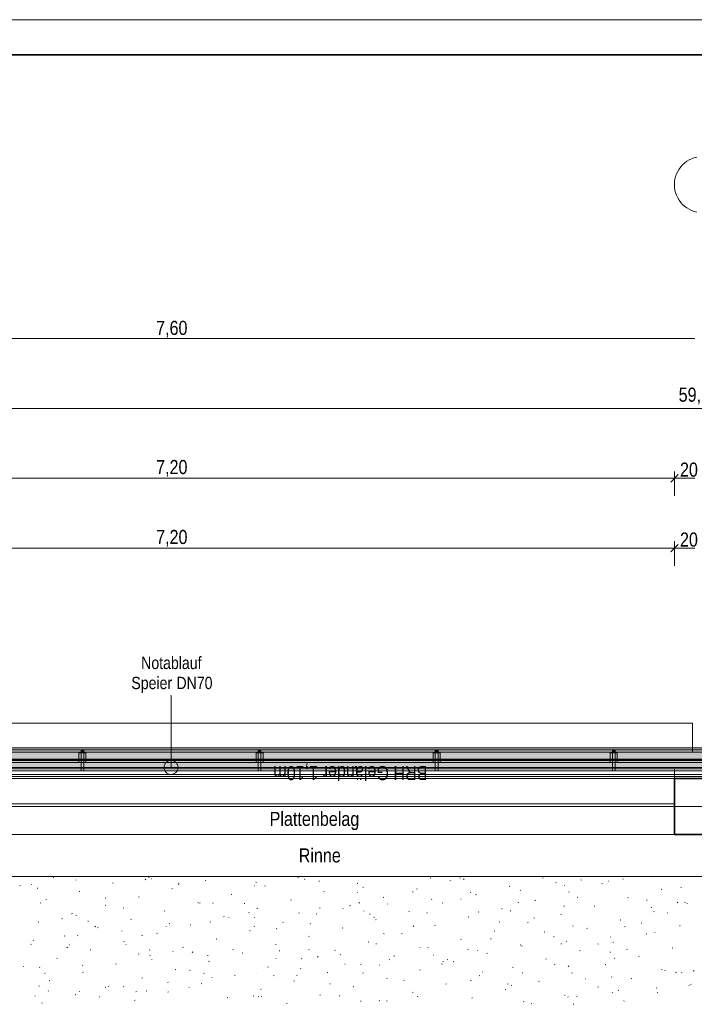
# Model space of a CAD drawing. Extents: x -743 to 300, y 62 to 1112.
# Tile 177 of 179: x -99 to -2, y 972 to 1112. Entities that reach past the tile are written whole.
import ezdxf
from ezdxf.lldxf.tags import DXFTag

# ---------------------------------------------------------------- set-up
doc = ezdxf.new("R2010")
doc.units = 0
doc.layers.get('0').update_dxf_attribs({"lineweight": 13})
for name, color, linetype, lineweight, true_color in [('30 -33 Aussenwände- 3 Aussenstützen', 7, 'Continuous', 50, 0x0000dd), ('30 -33 Aussenwände- 7 Fassade_ Elemente', 7, 'Continuous', 9, 0x00aacc), ('30 -34 Innenwände- 6 Elemente', 7, 'Continuous', 9, 0xff6633), ('30 -35 Decken- 1 Konstruktion-Träger- Stahlbeton', 7, 'Continuous', 13, 0x33aa00), ('30 -36 Dächer- 3 Dachbeläge', 7, 'Continuous', 15, 0x9999ff), ('30 -36 Dächer- 4 Dachbekleidungen', 7, 'Continuous', 9, 0xccccff), ('60- 61 allgemeine Ausstattung- 4 Terrassen', 9, 'Continuous', 9, 0x808080), ('70 -72 Beschriftung- 1 Beschriftung allgemein', 7, 'Continuous', 9, 0xff6633), ('70 -76 Bemaßung- 2 Allgemein', 9, 'Continuous', 5, 0x808080)]:
    doc.layers.add(name, color=color, linetype=linetype, lineweight=lineweight, true_color=true_color)
for name, color, linetype, lineweight in [('40 -41 Abwasser_Wasser_Gas- 2 Wasser-1', 7, 'Continuous', 15), ('70 -71 Achsen- 1 Gebäudeachsen', 7, 'STRICHPUNKT2-A06CPV7LL0', 18), ('iwb_Plankopf Rahmen', 7, 'Continuous', 35), ('Keine-A06CPV7KL0', 7, 'Continuous', 9)]:
    doc.layers.add(name, color=color, linetype=linetype, lineweight=lineweight)
doc.styles.get("Standard").update_dxf_attribs({"font": 'ARIALN.TTF'})
tags = doc.linetypes.add('grob-A06CPV7GL0', pattern=[14, 3, -8, 3]).pattern_tags.tags
tags[8:9] = [DXFTag(74, 4), DXFTag(75, 0), DXFTag(340, '0'), DXFTag(46, 0.0), DXFTag(50, 0.0), DXFTag(44, 0.0), DXFTag(45, 0.0)]
tags[6:7] = [DXFTag(74, 4), DXFTag(75, 0), DXFTag(340, '0'), DXFTag(46, 0.0), DXFTag(50, 0.0), DXFTag(44, 0.0), DXFTag(45, 0.0)]
tags[4:5] = [DXFTag(74, 4), DXFTag(75, 0), DXFTag(340, '0'), DXFTag(46, 0.0), DXFTag(50, 0.0), DXFTag(44, 0.0), DXFTag(45, 0.0)]
tags = doc.linetypes.add('STRICHPUNKT2-A06CPV7LL0', pattern=[12.7, 6.35, -3.175, 0, -3.175]).pattern_tags.tags
tags[10:11] = [DXFTag(74, 4), DXFTag(75, 0), DXFTag(340, '0'), DXFTag(46, 0.0), DXFTag(50, 0.0), DXFTag(44, 0.0), DXFTag(45, 0.0)]
tags[8:9] = [DXFTag(74, 4), DXFTag(75, 0), DXFTag(340, '0'), DXFTag(46, 0.0), DXFTag(50, 0.0), DXFTag(44, 0.0), DXFTag(45, 0.0)]
tags[6:7] = [DXFTag(74, 4), DXFTag(75, 0), DXFTag(340, '0'), DXFTag(46, 0.0), DXFTag(50, 0.0), DXFTag(44, 0.0), DXFTag(45, 0.0)]
tags[4:5] = [DXFTag(74, 4), DXFTag(75, 0), DXFTag(340, '0'), DXFTag(46, 0.0), DXFTag(50, 0.0), DXFTag(44, 0.0), DXFTag(45, 0.0)]

# ---------------------------------------------------------------- blocks, each defined once
blk = doc.blocks.new('Referenz-A06CPV7ML0')
at = {"layer": '30 -33 Aussenwände- 3 Aussenstützen', "color": 0, "linetype": 'Continuous', "lineweight": 35, "ltscale": 0.35}
for p, q in [((3.15, 1003.91), (-4.85, 1003.91)), ((-4.85, 1003.91), (-4.85, 995.91)), ((-4.85, 995.91), (3.15, 995.91))]:
    blk.add_line(p, q, dxfattribs=at)
at = {"layer": '30 -33 Aussenwände- 7 Fassade_ Elemente', "color": 0, "linetype": 'Continuous', "ltscale": 0.13}
for p, q in [((-151.45, 1011.85), (-2.25, 1011.85)), ((-151.45, 1011.85), (-2.25, 1011.85)), ((-2.25, 1011.85), (-2.25, 1008.31)), ((-2.25, 1011.85), (-2.25, 1007.71)), ((-2.25, 1008.31), (-151.45, 1008.31)), ((-601.05, 1007.71), (76.46, 1007.71)), ((-2.25, 1007.71), (-151.45, 1007.71))]:
    blk.add_line(p, q, dxfattribs=at)
at = {"layer": '30 -34 Innenwände- 6 Elemente', "color": 0, "linetype": 'Continuous', "ltscale": 0.13}
for p, q in [((76.46, 1007.71), (-601.05, 1007.71)), ((-601.05, 1005.51), (76.46, 1005.51)), ((76.46, 1004.51), (-601.05, 1004.51)), ((-601.05, 1003.91), (76.46, 1003.91))]:
    blk.add_line(p, q, dxfattribs=at)
at = {"layer": '30 -35 Decken- 1 Konstruktion-Träger- Stahlbeton', "color": 0, "linetype": 'grob-A06CPV7GL0', "lineweight": -2, "ltscale": 0.13}
for p, q in [((-148.85, 1003.91), (-4.85, 1003.91)), ((-148.85, 1000.31), (-4.85, 1000.31))]:
    blk.add_line(p, q, dxfattribs=at)
at = {"layer": '30 -35 Decken- 1 Konstruktion-Träger- Stahlbeton', "color": 0, "lineweight": 35}
blk.add_line((-4.85, 1003.91), (-4.85, 1000.31), dxfattribs=at)
at = {"layer": '30 -36 Dächer- 3 Dachbeläge', "color": 0, "linetype": 'Continuous', "ltscale": 0.15}
for p, q in [((76.46, 1008.31), (-600.45, 1008.31)), ((-600.45, 1005.31), (76.46, 1005.31))]:
    blk.add_line(p, q, dxfattribs=at)
at = {"layer": '30 -36 Dächer- 3 Dachbeläge', "color": 0, "lineweight": 9}
for p, q in [((-89.72, 1007.61), (-89.72, 1008.01)), ((-89.32, 1007.61), (-89.72, 1007.61)), ((-89.32, 1008.01), (-89.32, 1007.61)), ((-64.39, 1007.61), (-64.39, 1008.01)), ((-63.99, 1007.61), (-64.39, 1007.61)), ((-63.99, 1008.01), (-63.99, 1007.61)), ((-39.05, 1007.61), (-39.05, 1008.01)), ((-38.65, 1007.61), (-39.05, 1007.61)), ((-38.65, 1008.01), (-38.65, 1007.61)), ((-13.72, 1007.61), (-13.72, 1008.01)), ((-13.32, 1007.61), (-13.72, 1007.61)), ((-13.32, 1008.01), (-13.32, 1007.61))]:
    blk.add_line(p, q, dxfattribs=at)
at = {"layer": '30 -36 Dächer- 3 Dachbeläge', "color": 0, "lineweight": 0}
for points in [[(-600.45, 1005.31), (-600.45, 1008.31), (76.46, 1006.98)], [(76.46, 1006.98), (-600.45, 1008.31), (76.46, 1008.31)], [(-600.45, 1005.31), (76.46, 1006.98), (76.46, 1005.31)], [(-89.72, 1007.61), (-89.32, 1007.61), (-89.72, 1008.01)], [(-89.72, 1008.01), (-89.32, 1007.61), (-89.32, 1008.01)], [(-64.39, 1007.61), (-63.99, 1007.61), (-64.39, 1008.01)], [(-64.39, 1008.01), (-63.99, 1007.61), (-63.99, 1008.01)], [(-39.05, 1007.61), (-38.65, 1007.61), (-39.05, 1008.01)], [(-39.05, 1008.01), (-38.65, 1007.61), (-38.65, 1008.01)], [(-13.72, 1007.61), (-13.32, 1007.61), (-13.72, 1008.01)], [(-13.72, 1008.01), (-13.32, 1007.61), (-13.32, 1008.01)]]:
    blk.add_solid(points, dxfattribs=at)
at = {"layer": '30 -36 Dächer- 4 Dachbekleidungen', "color": 0, "linetype": 'Continuous', "ltscale": 0.13}
for p, q in [((76.46, 1008.01), (-600.45, 1008.01)), ((-90.02, 1006.21), (-90.02, 1007.61)), ((-90.02, 1007.61), (-89.72, 1007.61)), ((-89.32, 1007.61), (-89.72, 1007.61)), ((-89.72, 1007.61), (-89.72, 1006.21)), ((-89.32, 1006.21), (-89.32, 1007.61)), ((-89.02, 1007.61), (-89.32, 1007.61)), ((-89.02, 1006.21), (-89.02, 1007.61)), ((-64.69, 1006.21), (-64.69, 1007.61)), ((-64.69, 1007.61), (-64.39, 1007.61)), ((-63.99, 1007.61), (-64.39, 1007.61)), ((-64.39, 1007.61), (-64.39, 1006.21)), ((-63.99, 1006.21), (-63.99, 1007.61)), ((-63.69, 1007.61), (-63.99, 1007.61)), ((-63.69, 1006.21), (-63.69, 1007.61)), ((-39.35, 1006.21), (-39.35, 1007.61)), ((-39.35, 1007.61), (-39.05, 1007.61)), ((-38.65, 1007.61), (-39.05, 1007.61)), ((-39.05, 1007.61), (-39.05, 1006.21)), ((-38.65, 1006.21), (-38.65, 1007.61)), ((-38.35, 1007.61), (-38.65, 1007.61)), ((-38.35, 1006.21), (-38.35, 1007.61)), ((-14.02, 1006.21), (-14.02, 1007.61)), ((-14.02, 1007.61), (-13.72, 1007.61)), ((-13.32, 1007.61), (-13.72, 1007.61)), ((-13.72, 1007.61), (-13.72, 1006.21)), ((-13.32, 1006.21), (-13.32, 1007.61)), ((-13.02, 1007.61), (-13.32, 1007.61)), ((-13.02, 1006.21), (-13.02, 1007.61)), ((-600.45, 1006.21), (76.46, 1006.21)), ((-89.72, 1005.01), (-89.72, 1006.21)), ((-89.32, 1006.21), (-89.32, 1005.01)), ((-64.39, 1005.01), (-64.39, 1006.21)), ((-63.99, 1006.21), (-63.99, 1005.01)), ((-39.05, 1005.01), (-39.05, 1006.21)), ((-38.65, 1006.21), (-38.65, 1005.01)), ((-13.72, 1005.01), (-13.72, 1006.21)), ((-13.32, 1006.21), (-13.32, 1005.01)), ((76.46, 1005.01), (-600.45, 1005.01)), ((-600.45, 1004.21), (76.46, 1004.21)), ((-89.32, 1005.01), (-89.72, 1005.01)), ((-63.99, 1005.01), (-64.39, 1005.01)), ((-38.65, 1005.01), (-39.05, 1005.01)), ((-13.32, 1005.01), (-13.72, 1005.01))]:
    blk.add_line(p, q, dxfattribs=at)
at = {"layer": '40 -41 Abwasser_Wasser_Gas- 2 Wasser-1', "color": 0, "linetype": 'Continuous', "ltscale": 0.15}
for p, q in [((-77.85, 1005.54), (-77.84, 1005.64)), ((-77.85, 1005.45), (-77.85, 1005.54)), ((-77.84, 1005.35), (-77.85, 1005.45)), ((-77.84, 1005.64), (-77.83, 1005.74)), ((-77.82, 1005.25), (-77.84, 1005.35)), ((-77.83, 1005.74), (-77.8, 1005.83)), ((-77.8, 1005.83), (-77.76, 1005.92)), ((-77.76, 1005.92), (-77.72, 1006.01)), ((-77.72, 1006.01), (-77.66, 1006.09)), ((-77.66, 1006.09), (-77.6, 1006.17)), ((-77.6, 1006.17), (-77.54, 1006.24)), ((-77.54, 1006.24), (-77.46, 1006.31)), ((-77.46, 1006.31), (-77.38, 1006.36)), ((-77.38, 1006.36), (-77.29, 1006.41)), ((-77.29, 1006.41), (-77.2, 1006.45)), ((-77.2, 1006.45), (-77.11, 1006.48)), ((-77.11, 1006.48), (-77.01, 1006.5)), ((-77.01, 1006.5), (-76.92, 1006.51)), ((-76.92, 1006.51), (-76.82, 1006.51)), ((-76.82, 1006.51), (-76.72, 1006.5)), ((-76.72, 1006.5), (-76.62, 1006.49)), ((-76.62, 1006.49), (-76.53, 1006.46)), ((-76.53, 1006.46), (-76.44, 1006.42)), ((-76.44, 1006.42), (-76.35, 1006.38)), ((-76.35, 1006.38), (-76.27, 1006.32)), ((-76.27, 1006.32), (-76.19, 1006.26)), ((-76.19, 1006.26), (-76.12, 1006.2)), ((-76.12, 1006.2), (-76.06, 1006.12)), ((-76.06, 1006.12), (-76, 1006.04)), ((-76, 1006.04), (-75.96, 1005.95)), ((-75.96, 1005.95), (-75.92, 1005.86)), ((-75.92, 1005.86), (-75.89, 1005.77)), ((-75.88, 1005.29), (-75.9, 1005.19)), ((-75.89, 1005.77), (-75.87, 1005.67)), ((-75.86, 1005.38), (-75.88, 1005.29)), ((-75.87, 1005.67), (-75.85, 1005.58)), ((-75.85, 1005.48), (-75.86, 1005.38)), ((-75.85, 1005.58), (-75.85, 1005.48)), ((-77.79, 1005.16), (-77.82, 1005.25)), ((-77.75, 1005.07), (-77.79, 1005.16)), ((-77.7, 1004.98), (-77.75, 1005.07)), ((-77.65, 1004.9), (-77.7, 1004.98)), ((-77.58, 1004.83), (-77.65, 1004.9)), ((-77.51, 1004.76), (-77.58, 1004.83)), ((-77.43, 1004.7), (-77.51, 1004.76)), ((-77.35, 1004.65), (-77.43, 1004.7)), ((-77.26, 1004.6), (-77.35, 1004.65)), ((-77.17, 1004.57), (-77.26, 1004.6)), ((-77.08, 1004.54), (-77.17, 1004.57)), ((-76.98, 1004.52), (-77.08, 1004.54)), ((-76.88, 1004.51), (-76.98, 1004.52)), ((-76.79, 1004.51), (-76.88, 1004.51)), ((-76.69, 1004.53), (-76.79, 1004.51)), ((-76.59, 1004.55), (-76.69, 1004.53)), ((-76.5, 1004.58), (-76.59, 1004.55)), ((-76.41, 1004.62), (-76.5, 1004.58)), ((-76.32, 1004.66), (-76.41, 1004.62)), ((-76.24, 1004.72), (-76.32, 1004.66)), ((-76.17, 1004.78), (-76.24, 1004.72)), ((-76.1, 1004.85), (-76.17, 1004.78)), ((-76.04, 1004.93), (-76.1, 1004.85)), ((-75.99, 1005.01), (-76.04, 1004.93)), ((-75.94, 1005.1), (-75.99, 1005.01)), ((-75.9, 1005.19), (-75.94, 1005.1))]:
    blk.add_line(p, q, dxfattribs=at)
at = {"layer": '40 -41 Abwasser_Wasser_Gas- 2 Wasser-1', "color": 0, "linetype": 'Continuous', "lineweight": 9, "ltscale": 0.13}
for p, q in [((-596.91, 995.91), (76.46, 995.91)), ((76.46, 989.91), (-596.91, 989.91))]:
    blk.add_line(p, q, dxfattribs=at)
at = {"layer": '60- 61 allgemeine Ausstattung- 4 Terrassen', "color": 0, "linetype": 'grob-A06CPV7GL0', "lineweight": 50, "ltscale": 0.5}
blk.add_line((-601.05, 1006.61), (76.46, 1006.61), dxfattribs=at)
at = {"layer": '60- 61 allgemeine Ausstattung- 4 Terrassen', "color": 0}
for p, q in [((-148.85, 1005.31), (-4.85, 1005.31)), ((-4.85, 1005.31), (-4.85, 995.91)), ((-4.85, 995.91), (-148.85, 995.91)), ((-93.7, 989.79), (-93.61, 989.81)), ((-80.06, 989.83), (-79.96, 989.79)), ((-12.5, 989.91), (-12.44, 989.89)), ((-7.89, 989.88), (-7.92, 989.91)), ((-98.48, 988.6), (-98.38, 988.62)), ((-96.78, 988.75), (-96.82, 988.79)), ((-90.45, 989.4), (-90.48, 989.43)), ((-85.22, 988.97), (-85.13, 989)), ((-80.47, 989.51), (-80.54, 989.44)), ((-79.69, 989.58), (-79.65, 989.57)), ((-75.8, 988.71), (-75.81, 988.8)), ((-75.8, 988.94), (-75.7, 988.91)), ((-71.97, 989.35), (-71.87, 989.38)), ((-64.93, 988.6), (-64.88, 988.6)), ((-64.73, 989.11), (-64.63, 989.07)), ((-63.49, 988.54), (-63.39, 988.57)), ((-58.71, 989.73), (-58.62, 989.76)), ((-57.7, 989.54), (-57.77, 989.47)), ((-55.65, 989.2), (-55.66, 989.29)), ((-50.23, 988.92), (-50.13, 988.95)), ((-49.4, 988.39), (-49.31, 988.36)), ((-39.69, 989.74), (-39.77, 989.69)), ((-36.97, 989.3), (-36.88, 989.32)), ((-35.51, 989.69), (-35.52, 989.78)), ((-34.93, 989.56), (-35, 989.49)), ((-28.49, 988.49), (-28.4, 988.51)), ((-23.72, 989.68), (-23.62, 989.7)), ((-21.76, 989.07), (-21.84, 989.02)), ((-20.55, 988.58), (-20.59, 988.61)), ((-18.25, 989.42), (-18.16, 989.39)), ((-15.24, 988.87), (-15.14, 988.89)), ((-14.22, 989.23), (-14.26, 989.26)), ((-12.16, 989.58), (-12.23, 989.52)), ((-3.83, 988.41), (-3.91, 988.35)), ((-95.94, 988.22), (-95.95, 988.31)), ((-90, 987.78), (-89.9, 987.81)), ((-81.52, 986.97), (-81.42, 987)), ((-76.74, 988.16), (-76.65, 988.19)), ((-68.26, 987.35), (-68.17, 987.38)), ((-55.01, 987.73), (-54.91, 987.75)), ((-50.16, 987.63), (-50.12, 987.62)), ((-42.32, 987.74), (-42.22, 987.71)), ((-41.75, 988.11), (-41.65, 988.13)), ((-34.07, 987.67), (-33.98, 987.64)), ((-33.27, 987.3), (-33.17, 987.32)), ((-33.22, 987.28), (-33.25, 987.32)), ((-26.88, 987.93), (-26.92, 987.96)), ((-20.01, 987.68), (-19.92, 987.7)), ((-6.76, 988.06), (-6.66, 988.08)), ((-95.46, 986.14), (-95.53, 986.08)), ((-94.77, 986.59), (-94.68, 986.62)), ((-86.29, 985.78), (-86.2, 985.81)), ((-86.26, 986.86), (-86.17, 986.82)), ((-73.04, 986.16), (-72.94, 986.18)), ((-72.68, 986.17), (-72.76, 986.1)), ((-70.93, 986.14), (-70.84, 986.11)), ((-66.39, 986.06), (-66.29, 986.03)), ((-59.78, 986.54), (-59.69, 986.56)), ((-51.3, 985.73), (-51.2, 985.75)), ((-49.91, 986.19), (-49.98, 986.12)), ((-46.52, 986.92), (-46.43, 986.94)), ((-45.88, 985.98), (-45.91, 986.02)), ((-39.55, 986.63), (-39.58, 986.67)), ((-38.04, 986.11), (-37.95, 986.13)), ((-35.4, 986.65), (-35.36, 986.65)), ((-27.14, 986.22), (-27.21, 986.15)), ((-24.79, 986.49), (-24.69, 986.51)), ((-20.64, 985.68), (-20.59, 985.68)), ((-18.74, 986.96), (-18.65, 986.92)), ((-16.31, 985.68), (-16.21, 985.7)), ((-11.53, 986.87), (-11.44, 986.89)), ((-8.84, 986.54), (-8.75, 986.51)), ((-4.37, 986.24), (-4.44, 986.17)), ((-3.41, 986.24), (-3.32, 986.2)), ((-3.05, 986.05), (-2.95, 986.08)), ((-91.07, 984.59), (-90.97, 984.62)), ((-90.45, 984.38), (-90.36, 984.35)), ((-83.61, 985.43), (-83.7, 985.38)), ((-77.81, 984.97), (-77.72, 984.99)), ((-69.33, 984.16), (-69.24, 984.18)), ((-65.68, 984.77), (-65.76, 984.71)), ((-64.56, 985.35), (-64.46, 985.37)), ((-58.54, 984.68), (-58.57, 984.72)), ((-56.07, 984.54), (-55.98, 984.56)), ((-55.6, 985.42), (-55.51, 985.39)), ((-52.21, 985.33), (-52.24, 985.37)), ((-49.27, 985), (-49.25, 984.96)), ((-48.42, 984.47), (-48.43, 984.56)), ((-42.82, 984.92), (-42.72, 984.94)), ((-40.27, 984.71), (-40.18, 984.67)), ((-32.91, 984.86), (-32.81, 984.83)), ((-29.56, 985.3), (-29.47, 985.32)), ((-28.28, 984.96), (-28.29, 985.05)), ((-21.08, 984.48), (-20.99, 984.51)), ((-8.14, 985.45), (-8.15, 985.54)), ((-7.83, 984.86), (-7.73, 984.89)), ((-5.87, 984.71), (-5.83, 984.7)), ((-95.84, 983.4), (-95.75, 983.42)), ((-92.46, 983.89), (-92.37, 983.85)), ((-88.71, 983.49), (-88.72, 983.58)), ((-87.67, 982.8), (-87.74, 982.73)), ((-82.59, 983.78), (-82.49, 983.8)), ((-77.53, 982.73), (-77.57, 982.77)), ((-77.13, 983.17), (-77.04, 983.14)), ((-74.11, 982.97), (-74.01, 982.99)), ((-71.2, 983.38), (-71.24, 983.42)), ((-68.57, 983.98), (-68.58, 984.07)), ((-64.9, 982.82), (-64.97, 982.76)), ((-64.87, 984.03), (-64.9, 984.07)), ((-60.85, 983.35), (-60.75, 983.37)), ((-56.97, 983.18), (-56.88, 983.15)), ((-47.75, 984.1), (-47.83, 984.04)), ((-47.59, 983.73), (-47.5, 983.75)), ((-42.13, 982.85), (-42.2, 982.78)), ((-39.11, 982.92), (-39.02, 982.94)), ((-34.34, 984.11), (-34.24, 984.13)), ((-29.82, 983.43), (-29.9, 983.37)), ((-25.86, 983.29), (-25.76, 983.32)), ((-24.94, 983.99), (-24.85, 983.95)), ((-19.35, 982.87), (-19.43, 982.8)), ((-12.6, 983.67), (-12.5, 983.7)), ((-11.89, 982.76), (-11.97, 982.7)), ((-9.61, 983.27), (-9.52, 983.23)), ((-4.12, 982.86), (-4.02, 982.89)), ((-92.14, 981.4), (-92.04, 981.42)), ((-90.2, 981.43), (-90.23, 981.47)), ((-87.36, 982.59), (-87.27, 982.61)), ((-83.87, 982.08), (-83.9, 982.12)), ((-81.04, 981.5), (-80.95, 981.48)), ((-78.88, 981.78), (-78.79, 981.8)), ((-65.62, 982.16), (-65.53, 982.18)), ((-61.8, 982.46), (-61.71, 982.42)), ((-57.14, 981.35), (-57.05, 981.37)), ((-52.37, 982.54), (-52.27, 982.56)), ((-46.47, 981.74), (-46.38, 981.7)), ((-43.89, 981.72), (-43.79, 981.75)), ((-30.63, 982.1), (-30.54, 982.13)), ((-23.49, 981.98), (-23.4, 981.95)), ((-17.38, 982.48), (-17.28, 982.51)), ((-8.89, 981.67), (-8.8, 981.7)), ((-7.64, 981.91), (-7.67, 981.95)), ((-96.91, 980.21), (-96.82, 980.23)), ((-96.53, 980.78), (-96.56, 980.82)), ((-91.37, 980.16), (-91.33, 980.16)), ((-83.66, 980.59), (-83.56, 980.61)), ((-83.34, 980.2), (-83.25, 980.17)), ((-70.4, 980.97), (-70.3, 980.99)), ((-61.92, 980.15), (-61.82, 980.18)), ((-48.66, 980.53), (-48.57, 980.56)), ((-47.56, 980.3), (-47.47, 980.28)), ((-35.41, 980.91), (-35.31, 980.94)), ((-31.14, 981.02), (-31.05, 980.98)), ((-26.93, 980.1), (-26.83, 980.13)), ((-26.63, 979.96), (-26.66, 980)), ((-22.15, 981.29), (-22.05, 981.32)), ((-21.05, 980.23), (-21.06, 980.32)), ((-20.3, 980.61), (-20.33, 980.65)), ((-15.82, 980.3), (-15.72, 980.26)), ((-13.97, 981.26), (-14, 981.3)), ((-13.67, 980.48), (-13.57, 980.5)), ((-91.68, 979.79), (-91.76, 979.73)), ((-88.43, 979.4), (-88.34, 979.42)), ((-81.48, 978.76), (-81.49, 978.84)), ((-79.88, 979.45), (-79.95, 979.39)), ((-79.95, 978.59), (-79.85, 978.61)), ((-76.61, 979.19), (-76.56, 979.18)), ((-75.17, 979.78), (-75.08, 979.8)), ((-73.75, 979.12), (-73.83, 979.06)), ((-71.63, 978.63), (-71.53, 978.6)), ((-68.01, 979.49), (-67.92, 979.45)), ((-66.69, 978.96), (-66.6, 978.99)), ((-61.34, 979.25), (-61.35, 979.33)), ((-57.11, 979.48), (-57.18, 979.41)), ((-53.44, 979.34), (-53.34, 979.37)), ((-52.68, 978.77), (-52.59, 978.73)), ((-44.96, 978.53), (-44.86, 978.56)), ((-41.2, 979.74), (-41.2, 979.82)), ((-40.18, 979.72), (-40.09, 979.75)), ((-39.29, 978.67), (-39.33, 978.7)), ((-34.34, 979.5), (-34.41, 979.44)), ((-32.96, 979.31), (-32.99, 979.35)), ((-31.7, 978.91), (-31.6, 978.94)), ((-18.44, 979.29), (-18.35, 979.31)), ((-14.08, 979.1), (-13.99, 979.08)), ((-11.57, 979.53), (-11.64, 979.46)), ((-5.19, 979.67), (-5.09, 979.69)), ((-93.21, 978.21), (-93.11, 978.23)), ((-89.54, 977.24), (-89.45, 977.2)), ((-84.73, 977.39), (-84.63, 977.42)), ((-79.61, 978.06), (-79.59, 978.02)), ((-71.47, 977.77), (-71.37, 977.8)), ((-61.84, 978.21), (-61.8, 978.21)), ((-58.21, 978.15), (-58.12, 978.18)), ((-55.81, 978.45), (-55.89, 978.4)), ((-51.95, 977.37), (-51.99, 977.4)), ((-49.73, 977.34), (-49.64, 977.37)), ((-47.08, 977.24), (-47.04, 977.24)), ((-45.62, 978.02), (-45.66, 978.05)), ((-38.15, 977.43), (-38.05, 977.4)), ((-37.88, 977.78), (-37.96, 977.73)), ((-37.35, 978.05), (-37.26, 978.01)), ((-36.48, 977.72), (-36.38, 977.74)), ((-23.22, 978.1), (-23.12, 978.12)), ((-22.02, 977.33), (-21.93, 977.29)), ((-14.74, 977.29), (-14.64, 977.31)), ((-13.4, 978.25), (-13.38, 978.21)), ((-9.96, 978.48), (-9.87, 978.5)), ((-97.98, 977.02), (-97.89, 977.04)), ((-95.69, 976.95), (-95.6, 976.92)), ((-94.87, 976.09), (-94.94, 976.02)), ((-89.5, 976.2), (-89.4, 976.23)), ((-76.24, 976.58), (-76.15, 976.61)), ((-74.21, 976.52), (-74.12, 976.48)), ((-72.1, 976.11), (-72.17, 976.04)), ((-67.76, 975.77), (-67.67, 975.8)), ((-64.62, 976.07), (-64.65, 976.1)), ((-62.99, 976.96), (-62.89, 976.99)), ((-62.21, 975.75), (-62.12, 975.72)), ((-58.88, 975.8), (-58.79, 975.76)), ((-58.29, 976.72), (-58.32, 976.75)), ((-54.51, 976.15), (-54.41, 976.17)), ((-49.32, 976.13), (-49.4, 976.07)), ((-41.25, 976.53), (-41.16, 976.55)), ((-32.77, 975.72), (-32.67, 975.74)), ((-32.32, 976.26), (-32.27, 976.26)), ((-27.99, 976.91), (-27.9, 976.93)), ((-26.55, 976.16), (-26.62, 976.09)), ((-19.95, 977.12), (-20.03, 977.06)), ((-19.51, 976.1), (-19.42, 976.12)), ((-6.69, 976.61), (-6.6, 976.58)), ((-6.26, 976.48), (-6.16, 976.5)), ((-4.67, 976.23), (-4.57, 976.2)), ((-3.78, 976.18), (-3.85, 976.12)), ((-2.02, 976.45), (-2.1, 976.39)), ((-94.28, 975.01), (-94.18, 975.04)), ((-81.02, 975.39), (-80.92, 975.42)), ((-77.28, 974.77), (-77.31, 974.81)), ((-72.54, 974.58), (-72.44, 974.61)), ((-70.95, 975.42), (-70.98, 975.46)), ((-59.28, 974.96), (-59.19, 974.98)), ((-54.11, 974.52), (-54.12, 974.6)), ((-46.03, 975.34), (-45.93, 975.36)), ((-43.55, 975.08), (-43.46, 975.04)), ((-37.54, 974.53), (-37.45, 974.55)), ((-33.97, 975.01), (-33.98, 975.09)), ((-28.74, 974.55), (-28.64, 974.52)), ((-28.22, 974.36), (-28.13, 974.33)), ((-24.29, 974.91), (-24.19, 974.93)), ((-17.55, 975.29), (-17.51, 975.29)), ((-13.82, 975.5), (-13.83, 975.58)), ((-11.03, 975.29), (-10.94, 975.31)), ((-2.79, 974.32), (-2.74, 974.31)), ((-2.55, 974.47), (-2.46, 974.5)), ((-95.74, 974.27), (-95.65, 974.23)), ((-94.4, 973.53), (-94.41, 973.62)), ((-90.57, 973.01), (-90.47, 973.04)), ((-89.94, 973.47), (-89.97, 973.51)), ((-86.28, 974.07), (-86.19, 974.04)), ((-85.79, 974.2), (-85.7, 974.23)), ((-83.61, 974.12), (-83.64, 974.16)), ((-81.81, 973.47), (-81.89, 973.42)), ((-80.42, 973.55), (-80.32, 973.51)), ((-77.31, 973.39), (-77.22, 973.41)), ((-74.25, 974.03), (-74.26, 974.11)), ((-64.06, 973.77), (-63.96, 973.79)), ((-55.58, 972.96), (-55.48, 972.98)), ((-50.8, 974.15), (-50.71, 974.17)), ((-42.32, 973.34), (-42.22, 973.36)), ((-29.06, 973.72), (-28.97, 973.74)), ((-20.58, 972.91), (-20.49, 972.93)), ((-15.81, 974.1), (-15.71, 974.12)), ((-13.71, 973.3), (-13.75, 973.34)), ((-12.89, 973.64), (-12.8, 973.61)), ((-7.38, 973.95), (-7.41, 973.98)), ((-7.33, 973.28), (-7.23, 973.31)), ((-96.27, 972.82), (-96.31, 972.86)), ((-95.34, 971.82), (-95.25, 971.84)), ((-87.08, 972.74), (-87.15, 972.67)), ((-82.09, 972.2), (-81.99, 972.22)), ((-68.83, 972.58), (-68.74, 972.6)), ((-65.09, 972.83), (-64.99, 972.79)), ((-64.31, 972.77), (-64.38, 972.7)), ((-63.88, 972.81), (-63.96, 972.75)), ((-60.35, 971.77), (-60.26, 971.79)), ((-52.8, 972.87), (-52.71, 972.84)), ((-49.76, 972.11), (-49.66, 972.08)), ((-47.09, 972.15), (-47, 972.17)), ((-45.94, 972.14), (-46.03, 972.08)), ((-41.54, 972.79), (-41.61, 972.72)), ((-33.84, 972.53), (-33.74, 972.55)), ((-26.37, 972), (-26.41, 972.04)), ((-25.36, 971.71), (-25.26, 971.74)), ((-20.04, 972.65), (-20.08, 972.69)), ((-19.32, 971.67), (-19.23, 971.64)), ((-18.77, 972.81), (-18.84, 972.75)), ((-12.1, 972.09), (-12.01, 972.12))]:
    blk.add_line(p, q, dxfattribs=at)
at = {"layer": '70 -71 Achsen- 1 Gebäudeachsen', "color": 0, "linetype": 'STRICHPUNKT2-A06CPV7LL0', "ltscale": 0.18}
blk.add_line((-682.49, 999.91), (76.46, 999.91), dxfattribs=at)
at = {"layer": '70 -72 Beschriftung- 1 Beschriftung allgemein', "color": 0, "linetype": 'Continuous', "lineweight": 5, "ltscale": 0.13}
for p, q in [((-76.87, 1015.74), (-76.85, 1015.8)), ((-76.84, 1015.74), (-76.87, 1015.74)), ((-76.85, 1015.8), (-76.84, 1015.74))]:
    blk.add_line(p, q, dxfattribs=at)
at = {"layer": '70 -72 Beschriftung- 1 Beschriftung allgemein', "color": 0, "linetype": 'Continuous', "ltscale": 0.13}
blk.add_line((-76.85, 1005.51), (-76.85, 1015.8), dxfattribs=at)
at = {"layer": '70 -72 Beschriftung- 1 Beschriftung allgemein', "color": 0, "lineweight": 0}
for points in [[(-76.85, 1015.74), (-76.87, 1015.74), (-76.85, 1015.8)], [(-76.85, 1015.74), (-76.85, 1015.8), (-76.84, 1015.74)]]:
    blk.add_solid(points, dxfattribs=at)
at = {"layer": '70 -76 Bemaßung- 2 Allgemein', "color": 0, "linetype": 'Continuous', "ltscale": 0.13}
for p, q in [((-1.91, 1066.85), (-151.79, 1066.85)), ((76.46, 1056.85), (-595.85, 1056.85)), ((-4.85, 1044.35), (-4.85, 1047.85)), ((-4.85, 1044.35), (-4.85, 1047.85)), ((-5.91, 1046.85), (-147.79, 1046.85)), ((-3.85, 1046.85), (-5.91, 1046.85)), ((-5.85, 1046.85), (-3.79, 1046.85)), ((-1.91, 1046.85), (-3.79, 1046.85)), ((-4.85, 1034.35), (-4.85, 1037.85)), ((-4.85, 1034.35), (-4.85, 1037.85)), ((-5.91, 1036.85), (-147.79, 1036.85)), ((-3.85, 1036.85), (-5.91, 1036.85)), ((-5.85, 1036.85), (-3.79, 1036.85)), ((-1.91, 1036.85), (-3.79, 1036.85))]:
    blk.add_line(p, q, dxfattribs=at)
at = {"layer": '70 -76 Bemaßung- 2 Allgemein', "color": 0, "linetype": 'Continuous', "lineweight": 20, "ltscale": 0.2}
for p, q in [((-4.32, 1047.38), (-5.38, 1046.32)), ((-5.38, 1046.32), (-4.32, 1047.38)), ((-4.32, 1037.38), (-5.38, 1036.32)), ((-5.38, 1036.32), (-4.32, 1037.38))]:
    blk.add_line(p, q, dxfattribs=at)
at = {"layer": 'Keine-A06CPV7KL0', "color": 0, "linetype": 'Continuous', "ltscale": 0.13}
for p, q in [((-2.38, 1092.55), (-2.01, 1092.68)), ((-2.01, 1092.68), (-1.63, 1092.78)), ((-4.18, 1091.07), (-3.94, 1091.39)), ((-3.94, 1091.39), (-3.68, 1091.68)), ((-3.68, 1091.68), (-3.39, 1091.94)), ((-3.39, 1091.94), (-3.07, 1092.18)), ((-3.07, 1092.18), (-2.74, 1092.38)), ((-2.74, 1092.38), (-2.38, 1092.55)), ((-4.78, 1089.63), (-4.68, 1090.01)), ((-4.68, 1090.01), (-4.55, 1090.38)), ((-4.55, 1090.38), (-4.38, 1090.74)), ((-4.38, 1090.74), (-4.18, 1091.07)), ((-4.85, 1088.85), (-4.83, 1089.24)), ((-4.83, 1088.46), (-4.85, 1088.85)), ((-4.83, 1089.24), (-4.78, 1089.63)), ((-4.78, 1088.07), (-4.83, 1088.46)), ((-4.68, 1087.69), (-4.78, 1088.07)), ((-4.55, 1087.32), (-4.68, 1087.69)), ((-4.38, 1086.97), (-4.55, 1087.32)), ((-4.18, 1086.63), (-4.38, 1086.97)), ((-3.94, 1086.31), (-4.18, 1086.63)), ((-3.68, 1086.02), (-3.94, 1086.31)), ((-3.39, 1085.76), (-3.68, 1086.02)), ((-3.07, 1085.53), (-3.39, 1085.76)), ((-2.74, 1085.32), (-3.07, 1085.53)), ((-2.38, 1085.16), (-2.74, 1085.32)), ((-2.01, 1085.02), (-2.38, 1085.16)), ((-1.63, 1084.93), (-2.01, 1085.02))]:
    blk.add_line(p, q, dxfattribs=at)
at = {"layer": '70 -72 Beschriftung- 1 Beschriftung allgemein', "color": 0, "linetype": 'Continuous', "ltscale": 0.13, "attachment_point": 1}
for s, insert, char_height in [('{\\fArial Narrow;Notablauf}', (-81.13, 1021.34), 1.7621), ('{\\fArial Narrow;Speier}', (-82.53, 1018.47), 1.7621), ('{\\fArial Narrow;DN70}', (-76.08, 1018.47), 1.7621), ('{\\fArial Narrow;Plattenbelag}', (-62.75, 999.16), 2.0138), ('{\\fArial Narrow;Rinne}', (-58.59, 993.94), 2.0138)]:
    blk.add_mtext(s, dxfattribs=dict(at, insert=insert, char_height=char_height))
at = {"layer": '70 -72 Beschriftung- 1 Beschriftung allgemein', "color": 0, "linetype": 'Continuous', "ltscale": 0.13, "insert": (-40.17, 1003.69), "char_height": 2.0138, "attachment_point": 1, "rotation": 180}
blk.add_mtext('{\\fArial Narrow;BRH Geländer 1,10m}', dxfattribs=at)
at = {"layer": '70 -76 Bemaßung- 2 Allgemein', "color": 0, "linetype": 'Continuous', "ltscale": 0.13, "char_height": 2.0138, "attachment_point": 1}
for s, insert in [('{\\fArial Narrow;7,60}', (-78.99, 1069.37)), ('{\\fArial Narrow;59,60}', (-4.24, 1059.82)), ('{\\fArial Narrow;7,20}', (-78.99, 1049.47)), ('{\\fArial Narrow;20}', (-4.05, 1049.1)), ('{\\fArial Narrow;7,20}', (-78.99, 1039.47)), ('{\\fArial Narrow;20}', (-4.05, 1039.1))]:
    blk.add_mtext(s, dxfattribs=dict(at, insert=insert))

msp = doc.modelspace()

# ---------------------------------------------------------------- linework, layer by layer
at = {"layer": 'iwb_Plankopf Rahmen', "color": 8, "lineweight": 13, "ltscale": 0.13, "true_color": 0x808080}
msp.add_lwpolyline([(300.35, 62.43), (-719.65, 62.43), (-719.65, 1112.43), (300.35, 1112.43), (300.35, 62.43)], close=True, dxfattribs=at)
at = {"layer": 'iwb_Plankopf Rahmen', "ltscale": 0.35}
msp.add_lwpolyline([(-699.65, 67.43), (-699.65, 1107.43), (295.35, 1107.43), (295.35, 67.43), (-599.65, 67.43), (-699.65, 67.43)], close=True, dxfattribs=at)

# ---------------------------------------------------------------- block references
at = {"color": 8, "lineweight": 13, "ltscale": 0.13, "true_color": 0x808080}
msp.add_blockref('Referenz-A06CPV7ML0', (0, 0), dxfattribs=at)

doc.saveas('drawing.dxf')
